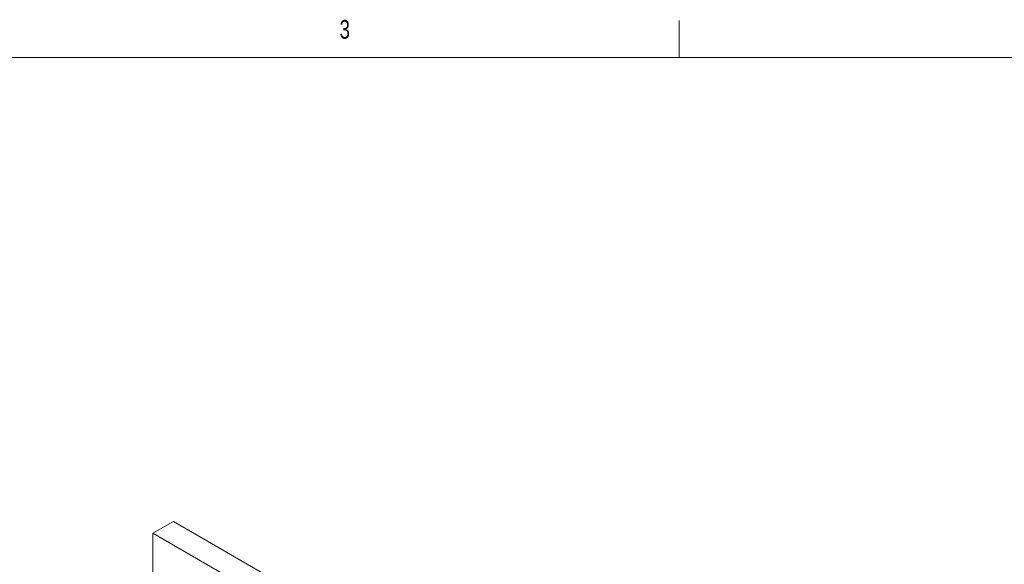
# Model space of a CAD drawing. Header units: inches. Extents: x 0.8 to 33.2, y 0.3 to 21.8.
# Tile 48 of 49: x 21.3 to 27.6, y 18.2 to 21.7. Entities that reach past the tile are written whole.
import ezdxf

# ---------------------------------------------------------------- set-up
doc = ezdxf.new("R2010")
doc.units = ezdxf.units.IN
doc.header["$MEASUREMENT"] = 0
doc.styles.add('SLDTEXTSTYLE0', font='TXT', dxfattribs={"width": 0.75})

msp = doc.modelspace()

# ---------------------------------------------------------------- linework, layer by layer
at = {"color": 7, "linetype": 'Continuous', "lineweight": 0}
for p, q in [((25.5, 21.5), (25.5, 21.74)), ((1, 21.5), (33, 21.5))]:
    msp.add_line(p, q, dxfattribs=at)
at = {"color": 7, "linetype": 'Continuous', "lineweight": 15}
for p, q in [((22.1104, 18.4389), (22.243, 18.5155)), ((27.5788, 15.4352), (22.243, 18.5155)), ((27.4462, 15.3586), (22.1104, 18.4389)), ((22.1104, 18.0745), (22.1104, 18.4389))]:
    msp.add_line(p, q, dxfattribs=at)

# ---------------------------------------------------------------- texts
at = {"color": 7, "linetype": 'Continuous', "lineweight": 0, "insert": (23.3132, 21.7422), "char_height": 0.12, "attachment_point": 1, "style": 'SLDTEXTSTYLE0'}
msp.add_mtext('3', dxfattribs=at)

doc.saveas('drawing.dxf')
